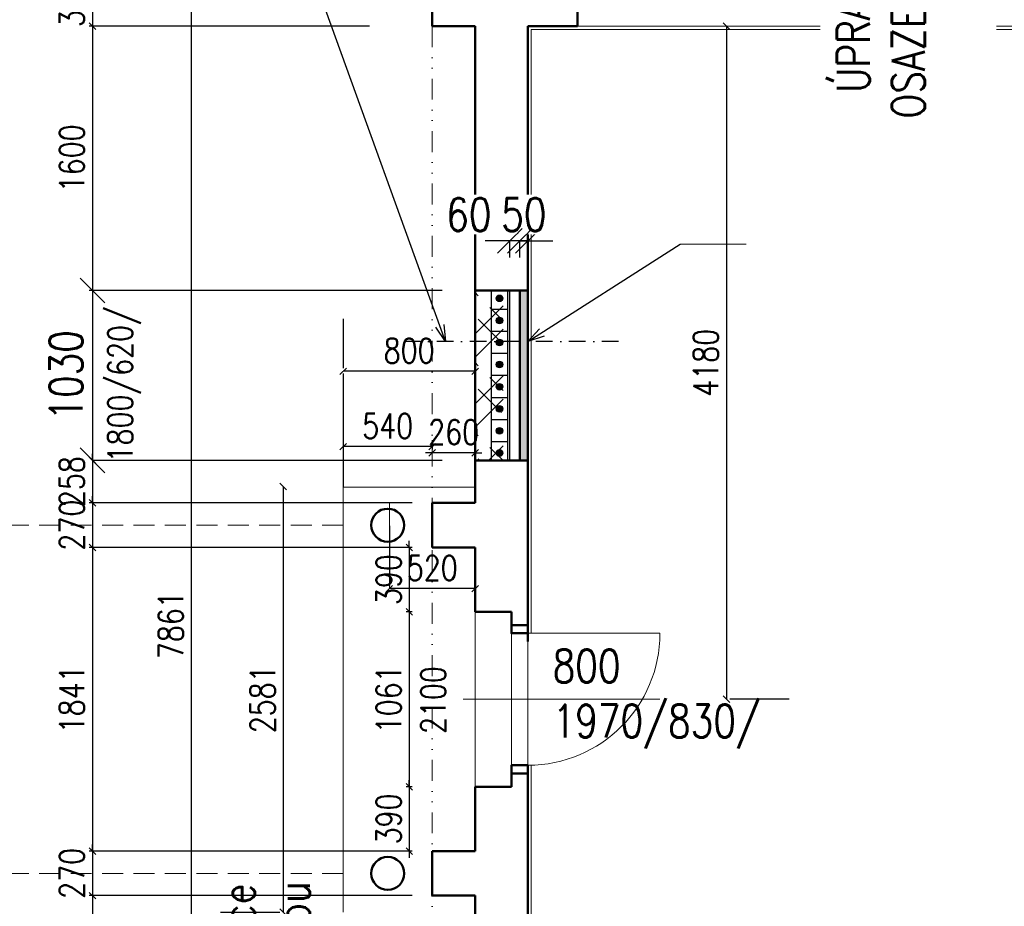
# Model space of a CAD drawing. Header units: millimetres. Extents: x -238874 to 551972, y -298952 to 658415.
# Tile 118 of 256: x 32308 to 38274, y 57245 to 62620. Entities that reach past the tile are written whole.
import ezdxf

# ---------------------------------------------------------------- set-up
doc = ezdxf.new("R2010")
doc.units = ezdxf.units.MM
doc.header["$LTSCALE"] = 20
for name, pattern in [('DASHDOT', [1, 0.5, -0.25, 0, -0.25]), ('DIVIDE2', [15.875, 6.35, -3.175, 0, -3.175, 0, -3.175]), ('HIDDEN', [9.525, 6.35, -3.175])]:
    doc.linetypes.add(name, pattern=pattern)
for name, color, linetype in [('00_HEDVIKA _KRESBA', 1, 'Continuous'), ('CZ', 255, 'Continuous'), ('KOTY', 8, 'Continuous')]:
    doc.layers.add(name, color=color, linetype=linetype)
doc.layers.add('00_HEDVIKA_DEMOLICE', color=2, linetype='Continuous', lineweight=30, transparency=0.3)
for name, color, linetype, lineweight in [('00_HEDVIKA_OBRYS', 1, 'Continuous', 50), ('CKIZOLACE', 4, 'Continuous', 18), ('CKKOTY', 3, 'Continuous', 18), ('CKSTENY_SRAF', 8, 'Continuous', 18), ('CKTEXTY_MALE', 140, 'Continuous', 18), ('HEDVIKA_OKNA_PARAPET', 70, 'Continuous', 18), ('NOSNÉ', 8, 'Continuous', 50), ('PRUCHODY', 7, 'Continuous', 18)]:
    doc.layers.add(name, color=color, linetype=linetype, lineweight=lineweight)
doc.styles.add('SIMPLEX', font='SIMPLEX.shx', dxfattribs={"width": 0.8, "bigfont": 'CAD13.shx'})
doc.styles.get("Standard").update_dxf_attribs({"font": 'simplex.shx', "width": 0.8})
doc.linetypes.add('IZOLACE_TEPELNA_U', pattern='A,0.00254,-2.54,[216,CADKON.SHX,S=2.54,R=0,X=-2.54,Y=0],-15.24,[216,CADKON.SHX,S=2.54,R=180,X=2.54,Y=0],-2.54', length=20.32254)
doc.dimstyles.new('CADKON', dxfattribs={"dimscale": 100, "dimtxt": 2, "dimasz": 1.5, "dimexe": 0, "dimexo": 2, "dimgap": 0.6, "dimtad": 1, "dimrnd": 1, "dimtxsty": 'Standard', "dimblk1": 'OBLIQUE', "dimblk2": 'OBLIQUE', "dimsah": 1, "dimcen": 2.5, "dimadec": 1, "dimazin": 2, "dimtfac": 1, "dimtix": 1, "dimtmove": 2, "dimatfit": 3, "dimldrblk": 'OPEN30', "dimfxl": 5, "dimtfill": 1, "dimtolj": 1, "dimarcsym": 0})
doc.dimstyles.new('CKA', dxfattribs={"dimtxt": 200, "dimasz": 40, "dimexe": 20, "dimexo": 0.2, "dimgap": 50, "dimtad": 1, "dimdec": 0, "dimrnd": 1, "dimzin": 0, "dimdsep": 46, "dimtxsty": 'Standard', "dimblk1": 'OBLIQUE', "dimblk2": 'OBLIQUE', "dimsah": 1, "dimcen": 0.09, "dimclrd": 253, "dimclre": 253, "dimclrt": 253, "dimadec": 0, "dimazin": 0, "dimtfac": 1, "dimtdec": 0, "dimtix": 1, "dimtmove": 2, "dimatfit": 3, "dimfxl": 1, "dimtolj": 1, "dimtzin": 0, "dimarcsym": 0})

# ---------------------------------------------------------------- blocks, each defined once
blk = doc.blocks.new('_OBLIQUE')
at = {"color": 0, "linetype": 'ByBlock'}
blk.add_line((-0.5, -0.5), (0.5, 0.5), dxfattribs=at)
blk = doc.blocks.new('*D703')
at = {"layer": 'DEFPOINTS', "color": 0, "transparency": 16777216}
for p in [(33538, 72340), (31560.3, 45270), (33538, 45270)]:
    blk.add_point(p, dxfattribs=at)
at = {"layer": 'KOTY', "lineweight": -2, "transparency": 16777216}
for p, q in [((31560.3, 72340), (31560.3, 45270)), ((33157.2, 45270), (31540.3, 45270))]:
    blk.add_line(p, q, dxfattribs=at)
at = {"layer": 'KOTY', "lineweight": -2, "transparency": 16777216, "xscale": 40, "yscale": 40, "zscale": 40}
for p, rotation in [((31560.3, 72340), 90), ((31560.3, 45270), 270)]:
    blk.add_blockref('_OBLIQUE', p, dxfattribs=dict(at, rotation=rotation))
at = {"layer": 'KOTY', "transparency": 16777216, "insert": (31435.3, 58805), "char_height": 150, "attachment_point": 5, "rotation": 90, "style": 'SIMPLEX'}
blk.add_mtext('\\A1;27070', dxfattribs=at)
blk = doc.blocks.new('*D737')
at = {"layer": 'DEFPOINTS', "color": 0, "transparency": 16777216}
for p in [(33349, 62880), (34808, 62880), (34808, 55018.6)]:
    blk.add_point(p, dxfattribs=at)
at = {"layer": 'KOTY', "lineweight": -2, "transparency": 16777216}
for p, q in [((34427.2, 62880), (33329, 62880)), ((33349, 55018.6), (33349, 62880))]:
    blk.add_line(p, q, dxfattribs=at)
at = {"layer": 'KOTY', "lineweight": -2, "transparency": 16777216, "xscale": 40, "yscale": 40, "zscale": 40}
for p, rotation in [((33349, 62880), 90), ((33349, 55018.6), 270)]:
    blk.add_blockref('_OBLIQUE', p, dxfattribs=dict(at, rotation=rotation))
at = {"layer": 'KOTY', "transparency": 16777216, "insert": (33224, 58949.3), "char_height": 150, "attachment_point": 5, "rotation": 90, "style": 'SIMPLEX'}
blk.add_mtext('\\A1;7861', dxfattribs=at)
blk = doc.blocks.new('*D793')
at = {"layer": 'DEFPOINTS', "color": 0, "transparency": 16777216}
for p in [(36590.8, 62580), (36590.8, 58500), (36590.8, 58500)]:
    blk.add_point(p, dxfattribs=at)
at = {"layer": 'KOTY', "lineweight": -2, "transparency": 16777216}
for p, q in [((36590.8, 62580), (36590.8, 58500)), ((36971.6, 58500), (36610.8, 58500))]:
    blk.add_line(p, q, dxfattribs=at)
at = {"layer": 'KOTY', "lineweight": -2, "transparency": 16777216, "xscale": 40, "yscale": 40, "zscale": 40}
for p, rotation in [((36590.8, 62580), 90), ((36590.8, 58500), 270)]:
    blk.add_blockref('_OBLIQUE', p, dxfattribs=dict(at, rotation=rotation))
at = {"layer": 'KOTY', "transparency": 16777216, "insert": (36465.8, 60540), "char_height": 150, "attachment_point": 5, "rotation": 90, "style": 'SIMPLEX'}
blk.add_mtext('\\A1;4180', dxfattribs=at)
blk = doc.blocks.new('*D794')
at = {"layer": 'DEFPOINTS', "color": 0, "transparency": 16777216}
for p in [(34808, 62580), (32749.3, 60978.6), (34808, 60978.6)]:
    blk.add_point(p, dxfattribs=at)
at = {"layer": 'KOTY', "lineweight": -2, "transparency": 16777216}
for p, q in [((32749.3, 62580), (32749.3, 60978.6)), ((34427.2, 60978.6), (32729.3, 60978.6))]:
    blk.add_line(p, q, dxfattribs=at)
at = {"layer": 'KOTY', "lineweight": -2, "transparency": 16777216, "xscale": 40, "yscale": 40, "zscale": 40}
for p, rotation in [((32749.3, 62580), 90), ((32749.3, 60978.6), 270)]:
    blk.add_blockref('_OBLIQUE', p, dxfattribs=dict(at, rotation=rotation))
at = {"layer": 'KOTY', "transparency": 16777216, "insert": (32624.3, 61779.3), "char_height": 150, "attachment_point": 5, "rotation": 90, "style": 'SIMPLEX'}
blk.add_mtext('\\A1;1600', dxfattribs=at)
blk = doc.blocks.new('*D795')
at = {"layer": 'DEFPOINTS', "color": 0, "transparency": 16777216}
for p in [(35068, 57969.6), (34669, 57579.6), (35068, 57579.6)]:
    blk.add_point(p, dxfattribs=at)
at = {"layer": 'KOTY', "lineweight": -2, "transparency": 16777216}
for p, q in [((34669, 57969.6), (34669, 58009.6)), ((34669, 57969.6), (34669, 57579.6)), ((34687.2, 57579.6), (34649, 57579.6)), ((34669, 57579.6), (34669, 57539.6))]:
    blk.add_line(p, q, dxfattribs=at)
at = {"layer": 'KOTY', "lineweight": -2, "transparency": 16777216, "xscale": 40, "yscale": 40, "zscale": 40}
for p, rotation in [((34669, 57969.6), 270), ((34669, 57579.6), 90)]:
    blk.add_blockref('_OBLIQUE', p, dxfattribs=dict(at, rotation=rotation))
at = {"layer": 'KOTY', "transparency": 16777216, "insert": (34544, 57774.6), "char_height": 150, "attachment_point": 5, "rotation": 90, "style": 'SIMPLEX'}
blk.add_mtext('\\A1;390', dxfattribs=at)
blk = doc.blocks.new('*D796')
at = {"layer": 'DEFPOINTS', "color": 0, "transparency": 16777216}
for p in [(35068, 59030.5), (34669, 57969.6), (35068, 57969.6)]:
    blk.add_point(p, dxfattribs=at)
at = {"layer": 'KOTY', "lineweight": -2, "transparency": 16777216}
for p, q in [((34669, 59030.5), (34669, 57969.6)), ((34687.2, 57969.6), (34649, 57969.6))]:
    blk.add_line(p, q, dxfattribs=at)
at = {"layer": 'KOTY', "lineweight": -2, "transparency": 16777216, "xscale": 40, "yscale": 40, "zscale": 40}
for p, rotation in [((34669, 59030.5), 90), ((34669, 57969.6), 270)]:
    blk.add_blockref('_OBLIQUE', p, dxfattribs=dict(at, rotation=rotation))
at = {"layer": 'KOTY', "transparency": 16777216, "insert": (34544, 58500), "char_height": 150, "attachment_point": 5, "rotation": 90, "style": 'SIMPLEX'}
blk.add_mtext('\\A1;1061', dxfattribs=at)
blk = doc.blocks.new('*D797')
at = {"layer": 'DEFPOINTS', "color": 0, "transparency": 16777216}
for p in [(35068, 59420.5), (34669, 59030.5), (35068, 59030.5)]:
    blk.add_point(p, dxfattribs=at)
at = {"layer": 'KOTY', "lineweight": -2, "transparency": 16777216}
for p, q in [((34669, 59420.5), (34669, 59460.5)), ((34669, 59420.5), (34669, 59030.5)), ((34687.2, 59030.5), (34649, 59030.5)), ((34669, 59030.5), (34669, 58990.5))]:
    blk.add_line(p, q, dxfattribs=at)
at = {"layer": 'KOTY', "lineweight": -2, "transparency": 16777216, "xscale": 40, "yscale": 40, "zscale": 40}
for p, rotation in [((34669, 59420.5), 270), ((34669, 59030.5), 90)]:
    blk.add_blockref('_OBLIQUE', p, dxfattribs=dict(at, rotation=rotation))
at = {"layer": 'KOTY', "transparency": 16777216, "insert": (34544, 59225.5), "char_height": 150, "attachment_point": 5, "rotation": 90, "style": 'SIMPLEX'}
blk.add_mtext('\\A1;390', dxfattribs=at)
blk = doc.blocks.new('*D798')
at = {"layer": 'DEFPOINTS', "color": 0, "transparency": 16777216}
for p in [(34445.3, 59790.5), (33905.3, 57209.6), (33905.3, 57209.6)]:
    blk.add_point(p, dxfattribs=at)
at = {"layer": 'KOTY', "lineweight": -2, "transparency": 16777216}
for p, q in [((33905.3, 59790.5), (33905.3, 57209.6)), ((33524.5, 57209.6), (33885.3, 57209.6))]:
    blk.add_line(p, q, dxfattribs=at)
at = {"layer": 'KOTY', "lineweight": -2, "transparency": 16777216, "xscale": 40, "yscale": 40, "zscale": 40}
for p, rotation in [((33905.3, 59790.5), 90), ((33905.3, 57209.6), 270)]:
    blk.add_blockref('_OBLIQUE', p, dxfattribs=dict(at, rotation=rotation))
at = {"layer": 'KOTY', "transparency": 16777216, "insert": (33780.3, 58500), "char_height": 150, "attachment_point": 5, "rotation": 90, "style": 'SIMPLEX'}
blk.add_mtext('\\A1;2581', dxfattribs=at)
blk = doc.blocks.new('*D799')
at = {"layer": 'DEFPOINTS', "color": 0, "transparency": 16777216}
for p in [(34548, 59170.7), (34548, 59170.7), (35068, 59170.7)]:
    blk.add_point(p, dxfattribs=at)
at = {"layer": 'KOTY', "lineweight": -2, "transparency": 16777216}
for p, q in [((34548, 59551.5), (34548, 59190.7)), ((35068, 59170.7), (34548, 59170.7))]:
    blk.add_line(p, q, dxfattribs=at)
at = {"layer": 'KOTY', "lineweight": -2, "transparency": 16777216, "xscale": 40, "yscale": 40, "zscale": 40, "rotation": 180}
blk.add_blockref('_OBLIQUE', (34548, 59170.7), dxfattribs=at)
at = {"layer": 'KOTY', "lineweight": -2, "transparency": 16777216, "xscale": 40, "yscale": 40, "zscale": 40}
blk.add_blockref('_OBLIQUE', (35068, 59170.7), dxfattribs=at)
at = {"layer": 'KOTY', "transparency": 16777216, "insert": (34808, 59295.7), "char_height": 150, "attachment_point": 5, "style": 'SIMPLEX'}
blk.add_mtext('\\A1;520', dxfattribs=at)
blk = doc.blocks.new('*D800')
at = {"layer": 'DEFPOINTS', "color": 0, "transparency": 16777216}
for p in [(34268, 60031.6), (34268, 59790.5), (34808, 59690.5)]:
    blk.add_point(p, dxfattribs=at)
at = {"layer": 'KOTY', "lineweight": -2, "transparency": 16777216}
for p, q in [((34268, 60171.2), (34268, 60051.6)), ((34808, 60031.6), (34268, 60031.6))]:
    blk.add_line(p, q, dxfattribs=at)
at = {"layer": 'KOTY', "lineweight": -2, "transparency": 16777216, "xscale": 40, "yscale": 40, "zscale": 40, "rotation": 180}
blk.add_blockref('_OBLIQUE', (34268, 60031.6), dxfattribs=at)
at = {"layer": 'KOTY', "lineweight": -2, "transparency": 16777216, "xscale": 40, "yscale": 40, "zscale": 40}
blk.add_blockref('_OBLIQUE', (34808, 60031.6), dxfattribs=at)
at = {"layer": 'KOTY', "transparency": 16777216, "insert": (34538, 60156.6), "char_height": 150, "attachment_point": 5, "style": 'SIMPLEX'}
blk.add_mtext('\\A1;540', dxfattribs=at)
blk = doc.blocks.new('*D801')
at = {"layer": 'DEFPOINTS', "color": 0, "transparency": 16777216}
for p in [(34808, 59994.5), (34808, 59690.5), (35068, 59690.5)]:
    blk.add_point(p, dxfattribs=at)
at = {"layer": 'KOTY', "lineweight": -2, "transparency": 16777216}
for p, q in [((34808, 60071.2), (34808, 60014.5)), ((34808, 59994.5), (34768, 59994.5)), ((35068, 59994.5), (34808, 59994.5)), ((35068, 59994.5), (35108, 59994.5))]:
    blk.add_line(p, q, dxfattribs=at)
at = {"layer": 'KOTY', "lineweight": -2, "transparency": 16777216, "xscale": 40, "yscale": 40, "zscale": 40}
blk.add_blockref('_OBLIQUE', (34808, 59994.5), dxfattribs=at)
at = {"layer": 'KOTY', "lineweight": -2, "transparency": 16777216, "xscale": 40, "yscale": 40, "zscale": 40, "rotation": 180}
blk.add_blockref('_OBLIQUE', (35068, 59994.5), dxfattribs=at)
at = {"layer": 'KOTY', "transparency": 16777216, "insert": (34938, 60119.5), "char_height": 150, "attachment_point": 5, "style": 'SIMPLEX'}
blk.add_mtext('\\A1;260', dxfattribs=at)
blk = doc.blocks.new('*D802')
at = {"layer": 'DEFPOINTS', "color": 0, "transparency": 16777216}
for p in [(34268, 60488.2), (34268, 60425.3), (35068, 60388.2)]:
    blk.add_point(p, dxfattribs=at)
at = {"layer": 'KOTY', "lineweight": -2, "transparency": 16777216}
for p, q in [((34268, 60806.1), (34268, 60508.2)), ((35068, 60488.2), (34268, 60488.2))]:
    blk.add_line(p, q, dxfattribs=at)
at = {"layer": 'KOTY', "lineweight": -2, "transparency": 16777216, "xscale": 40, "yscale": 40, "zscale": 40, "rotation": 180}
blk.add_blockref('_OBLIQUE', (34268, 60488.2), dxfattribs=at)
at = {"layer": 'KOTY', "lineweight": -2, "transparency": 16777216, "xscale": 40, "yscale": 40, "zscale": 40}
blk.add_blockref('_OBLIQUE', (35068, 60488.2), dxfattribs=at)
at = {"layer": 'KOTY', "transparency": 16777216, "insert": (34668, 60613.2), "char_height": 150, "attachment_point": 5, "style": 'SIMPLEX'}
blk.add_mtext('\\A1;800', dxfattribs=at)
blk = doc.blocks.new('*D803')
at = {"layer": 'CKKOTY', "color": 0, "lineweight": -2, "transparency": 16777216}
for p, q in [((34868, 60978.6), (32749.3, 60978.6)), ((32749.3, 60978.6), (32749.3, 59948.6)), ((34868, 59948.6), (32749.3, 59948.6))]:
    blk.add_line(p, q, dxfattribs=at)
at = {"layer": 'DEFPOINTS', "color": 0, "transparency": 16777216}
for p in [(35068, 60978.6), (32749.3, 59948.6), (35068, 59948.6)]:
    blk.add_point(p, dxfattribs=at)
at = {"layer": 'CKKOTY', "color": 0, "lineweight": -2, "transparency": 16777216, "xscale": 150, "yscale": 150, "zscale": 150}
for p, rotation in [((32749.3, 60978.6), 90), ((32749.3, 59948.6), 270)]:
    blk.add_blockref('_OBLIQUE', p, dxfattribs=dict(at, rotation=rotation))
at = {"layer": 'CKKOTY', "color": 0, "transparency": 16777216, "insert": (32589.3, 60463.6), "char_height": 200, "attachment_point": 5, "rotation": 90, "bg_fill": 3, "box_fill_scale": 1.1, "bg_fill_color": 256, "bg_fill_true_color": 13158600, "bg_fill_transparency": 0}
blk.add_mtext('\\A1;1030', dxfattribs=at)
blk = doc.blocks.new('_Open30')
at = {"color": 0, "lineweight": -2}
for p, q in [((-1, 0.268), (0, 0)), ((0, 0), (-1, -0.268)), ((0, 0), (-1, 0))]:
    blk.add_line(p, q, dxfattribs=at)
blk = doc.blocks.new('*D804')
at = {"layer": 'DEFPOINTS', "color": 0, "transparency": 16777216}
for p in [(35068, 59948.6), (32749.3, 59690.5), (35068, 59690.5)]:
    blk.add_point(p, dxfattribs=at)
at = {"layer": 'KOTY', "lineweight": -2, "transparency": 16777216}
for p, q in [((32749.3, 59948.6), (32749.3, 59988.6)), ((32749.3, 59948.6), (32749.3, 59690.5)), ((34687.2, 59690.5), (32729.3, 59690.5)), ((32749.3, 59690.5), (32749.3, 59650.5))]:
    blk.add_line(p, q, dxfattribs=at)
at = {"layer": 'KOTY', "lineweight": -2, "transparency": 16777216, "xscale": 40, "yscale": 40, "zscale": 40}
for p, rotation in [((32749.3, 59948.6), 270), ((32749.3, 59690.5), 90)]:
    blk.add_blockref('_OBLIQUE', p, dxfattribs=dict(at, rotation=rotation))
at = {"layer": 'KOTY', "transparency": 16777216, "insert": (32624.3, 59819.5), "char_height": 150, "attachment_point": 5, "rotation": 90, "style": 'SIMPLEX'}
blk.add_mtext('\\A1;258', dxfattribs=at)
blk = doc.blocks.new('*D805')
at = {"layer": 'DEFPOINTS', "color": 0, "transparency": 16777216}
for p in [(35068, 59690.5), (32749.3, 59420.5), (35068, 59420.5)]:
    blk.add_point(p, dxfattribs=at)
at = {"layer": 'KOTY', "lineweight": -2, "transparency": 16777216}
for p, q in [((32749.3, 59690.5), (32749.3, 59730.5)), ((32749.3, 59690.5), (32749.3, 59420.5)), ((34687.2, 59420.5), (32729.3, 59420.5)), ((32749.3, 59420.5), (32749.3, 59380.5))]:
    blk.add_line(p, q, dxfattribs=at)
at = {"layer": 'KOTY', "lineweight": -2, "transparency": 16777216, "xscale": 40, "yscale": 40, "zscale": 40}
for p, rotation in [((32749.3, 59690.5), 270), ((32749.3, 59420.5), 90)]:
    blk.add_blockref('_OBLIQUE', p, dxfattribs=dict(at, rotation=rotation))
at = {"layer": 'KOTY', "transparency": 16777216, "insert": (32624.3, 59555.5), "char_height": 150, "attachment_point": 5, "rotation": 90, "style": 'SIMPLEX'}
blk.add_mtext('\\A1;270', dxfattribs=at)
blk = doc.blocks.new('*D806')
at = {"layer": 'DEFPOINTS', "color": 0, "transparency": 16777216}
for p in [(35068, 59420.5), (32749.3, 57579.6), (35068, 57579.6)]:
    blk.add_point(p, dxfattribs=at)
at = {"layer": 'KOTY', "lineweight": -2, "transparency": 16777216}
for p, q in [((32749.3, 59420.5), (32749.3, 57579.6)), ((34687.2, 57579.6), (32729.3, 57579.6))]:
    blk.add_line(p, q, dxfattribs=at)
at = {"layer": 'KOTY', "lineweight": -2, "transparency": 16777216, "xscale": 40, "yscale": 40, "zscale": 40}
for p, rotation in [((32749.3, 59420.5), 90), ((32749.3, 57579.6), 270)]:
    blk.add_blockref('_OBLIQUE', p, dxfattribs=dict(at, rotation=rotation))
at = {"layer": 'KOTY', "transparency": 16777216, "insert": (32624.3, 58500), "char_height": 150, "attachment_point": 5, "rotation": 90, "style": 'SIMPLEX'}
blk.add_mtext('\\A1;1841', dxfattribs=at)
blk = doc.blocks.new('*D807')
at = {"layer": 'DEFPOINTS', "color": 0, "transparency": 16777216}
for p in [(35068, 57579.6), (32749.3, 57309.6), (35068, 57309.6)]:
    blk.add_point(p, dxfattribs=at)
at = {"layer": 'KOTY', "lineweight": -2, "transparency": 16777216}
for p, q in [((32749.3, 57579.6), (32749.3, 57619.6)), ((32749.3, 57579.6), (32749.3, 57309.6)), ((34687.2, 57309.6), (32729.3, 57309.6)), ((32749.3, 57309.6), (32749.3, 57269.6))]:
    blk.add_line(p, q, dxfattribs=at)
at = {"layer": 'KOTY', "lineweight": -2, "transparency": 16777216, "xscale": 40, "yscale": 40, "zscale": 40}
for p, rotation in [((32749.3, 57579.6), 270), ((32749.3, 57309.6), 90)]:
    blk.add_blockref('_OBLIQUE', p, dxfattribs=dict(at, rotation=rotation))
at = {"layer": 'KOTY', "transparency": 16777216, "insert": (32624.3, 57444.6), "char_height": 150, "attachment_point": 5, "rotation": 90, "style": 'SIMPLEX'}
blk.add_mtext('\\A1;270', dxfattribs=at)
blk = doc.blocks.new('*D808')
at = {"layer": 'DEFPOINTS', "color": 0, "transparency": 16777216}
for p in [(35068, 57309.6), (32749.3, 56748.6), (35068, 56748.6)]:
    blk.add_point(p, dxfattribs=at)
at = {"layer": 'KOTY', "lineweight": -2, "transparency": 16777216}
for p, q in [((32749.3, 57309.6), (32749.3, 56748.6)), ((34687.2, 56748.6), (32729.3, 56748.6))]:
    blk.add_line(p, q, dxfattribs=at)
at = {"layer": 'KOTY', "lineweight": -2, "transparency": 16777216, "xscale": 40, "yscale": 40, "zscale": 40}
for p, rotation in [((32749.3, 57309.6), 90), ((32749.3, 56748.6), 270)]:
    blk.add_blockref('_OBLIQUE', p, dxfattribs=dict(at, rotation=rotation))
at = {"layer": 'KOTY', "transparency": 16777216, "insert": (32624.3, 57029.1), "char_height": 150, "attachment_point": 5, "rotation": 90, "style": 'SIMPLEX'}
blk.add_mtext('\\A1;561', dxfattribs=at)
blk = doc.blocks.new('*D811')
at = {"layer": 'DEFPOINTS', "color": 0, "transparency": 16777216}
for p in [(34808, 64611.2), (34808, 62386.9), (35068, 62386.9)]:
    blk.add_point(p, dxfattribs=at)
at = {"layer": 'KOTY', "lineweight": -2, "transparency": 16777216}
for p, q in [((34808, 62767.7), (34808, 64631.2)), ((34808, 64611.2), (34768, 64611.2)), ((35068, 64611.2), (34808, 64611.2)), ((35068, 64611.2), (35108, 64611.2))]:
    blk.add_line(p, q, dxfattribs=at)
at = {"layer": 'KOTY', "lineweight": -2, "transparency": 16777216, "xscale": 40, "yscale": 40, "zscale": 40}
blk.add_blockref('_OBLIQUE', (34808, 64611.2), dxfattribs=at)
at = {"layer": 'KOTY', "lineweight": -2, "transparency": 16777216, "xscale": 40, "yscale": 40, "zscale": 40, "rotation": 180}
blk.add_blockref('_OBLIQUE', (35068, 64611.2), dxfattribs=at)
at = {"layer": 'KOTY', "transparency": 16777216, "insert": (34938, 64736.2), "char_height": 150, "attachment_point": 5, "style": 'SIMPLEX'}
blk.add_mtext('\\A1;260', dxfattribs=at)
blk = doc.blocks.new('*D812')
at = {"layer": 'DEFPOINTS', "color": 0, "transparency": 16777216}
for p in [(35068, 62880), (32749.3, 62580), (34808, 62580)]:
    blk.add_point(p, dxfattribs=at)
at = {"layer": 'KOTY', "lineweight": -2, "transparency": 16777216}
for p, q in [((32749.3, 62880), (32749.3, 62920)), ((32749.3, 62880), (32749.3, 62580)), ((34427.2, 62580), (32729.3, 62580)), ((32749.3, 62580), (32749.3, 62540))]:
    blk.add_line(p, q, dxfattribs=at)
at = {"layer": 'KOTY', "lineweight": -2, "transparency": 16777216, "xscale": 40, "yscale": 40, "zscale": 40}
for p, rotation in [((32749.3, 62880), 270), ((32749.3, 62580), 90)]:
    blk.add_blockref('_OBLIQUE', p, dxfattribs=dict(at, rotation=rotation))
at = {"layer": 'KOTY', "transparency": 16777216, "insert": (32624.3, 62730), "char_height": 150, "attachment_point": 5, "rotation": 90, "style": 'SIMPLEX'}
blk.add_mtext('\\A1;300', dxfattribs=at)
blk = doc.blocks.new('*D3395')
at = {"layer": 'CKKOTY', "color": 0, "lineweight": -2, "transparency": 16777216}
for p, q in [((35338, 61278.6), (35188, 61278.6)), ((35338, 61178.6), (35338, 61278.6)), ((35388, 61278.6), (35338, 61278.6)), ((35388, 61178.6), (35388, 61278.6)), ((35388, 61278.6), (35538, 61278.6))]:
    blk.add_line(p, q, dxfattribs=at)
at = {"layer": 'DEFPOINTS', "color": 0, "transparency": 16777216}
for p in [(35338, 61278.6), (35338, 60978.6), (35388, 60978.6)]:
    blk.add_point(p, dxfattribs=at)
at = {"layer": 'CKKOTY', "color": 0, "lineweight": -2, "transparency": 16777216, "xscale": 150, "yscale": 150, "zscale": 150}
blk.add_blockref('_OBLIQUE', (35338, 61278.6), dxfattribs=at)
at = {"layer": 'CKKOTY', "color": 0, "lineweight": -2, "transparency": 16777216, "xscale": 150, "yscale": 150, "zscale": 150, "rotation": 180}
blk.add_blockref('_OBLIQUE', (35388, 61278.6), dxfattribs=at)
at = {"layer": 'CKKOTY', "color": 0, "transparency": 16777216, "insert": (35363, 61438.6), "char_height": 200, "attachment_point": 5, "bg_fill": 3, "box_fill_scale": 1.1, "bg_fill_color": 256, "bg_fill_true_color": 13158600, "bg_fill_transparency": 0}
blk.add_mtext('\\A1;50', dxfattribs=at)
blk = doc.blocks.new('*D3396')
at = {"layer": 'CKKOTY', "color": 0, "lineweight": -2, "transparency": 16777216}
for p, q in [((35278, 61278.6), (35128, 61278.6)), ((35278, 61178.6), (35278, 61278.6)), ((35338, 61278.6), (35278, 61278.6)), ((35338, 61178.6), (35338, 61278.6)), ((35338, 61278.6), (35488, 61278.6))]:
    blk.add_line(p, q, dxfattribs=at)
at = {"layer": 'DEFPOINTS', "color": 0, "transparency": 16777216}
for p in [(35278, 61278.6), (35278, 60978.6), (35338, 60978.6)]:
    blk.add_point(p, dxfattribs=at)
at = {"layer": 'CKKOTY', "color": 0, "lineweight": -2, "transparency": 16777216, "xscale": 150, "yscale": 150, "zscale": 150}
blk.add_blockref('_OBLIQUE', (35278, 61278.6), dxfattribs=at)
at = {"layer": 'CKKOTY', "color": 0, "lineweight": -2, "transparency": 16777216, "xscale": 150, "yscale": 150, "zscale": 150, "rotation": 180}
blk.add_blockref('_OBLIQUE', (35338, 61278.6), dxfattribs=at)
at = {"layer": 'CKKOTY', "color": 0, "transparency": 16777216, "insert": (35029.6, 61438.6), "char_height": 200, "attachment_point": 5, "bg_fill": 3, "box_fill_scale": 1.1, "bg_fill_color": 256, "bg_fill_true_color": 13158600, "bg_fill_transparency": 0}
blk.add_mtext('\\A1;60', dxfattribs=at)

msp = doc.modelspace()

# ---------------------------------------------------------------- hatches: boundary and pattern name
at = {"layer": '00_HEDVIKA_DEMOLICE'}
for points in [[(35235.923, 60930.937, 1), (35195.923, 60930.937, 1)], [(35235.923, 60796.937, 1), (35195.923, 60796.937, 1)], [(35235.923, 60662.937, 1), (35195.923, 60662.937, 1)], [(35235.923, 60528.937, 1), (35195.923, 60528.937, 1)], [(35235.923, 60394.937, 1), (35195.923, 60394.937, 1)], [(35235.923, 60260.937, 1), (35195.923, 60260.937, 1)], [(35235.923, 60126.937, 1), (35195.923, 60126.937, 1)], [(35235.923, 59992.937, 1), (35195.923, 59992.937, 1)]]:
    msp.add_hatch(color=256, dxfattribs=at).paths.add_polyline_path(points)
at = {"layer": 'CKSTENY_SRAF'}
h = msp.add_hatch(color=256, dxfattribs=at)
h.dxf.hatch_style = 1
h.paths.add_polyline_path([(35387.962, 60978.555), (35337.962, 60978.555), (35337.962, 59948.555), (35387.962, 59948.555)])

# ---------------------------------------------------------------- linework, layer by layer
at = {"layer": '00_HEDVIKA _KRESBA'}
msp.add_line((35687.962, 84310.047), (35687.962, 62580.047), dxfattribs=at)
at = {"layer": '00_HEDVIKA_DEMOLICE'}
for p, q in [((35165.923, 59948.555), (35165.923, 60978.555)), ((35265.923, 59948.555), (35265.923, 60978.555)), ((35277.962, 59948.555), (35277.962, 60978.555)), ((35265.923, 60863.937), (35165.923, 60863.937)), ((35265.923, 60729.937), (35165.923, 60729.937)), ((35265.923, 60595.937), (35165.923, 60595.937)), ((35265.923, 60461.937), (35165.923, 60461.937)), ((35265.923, 60327.937), (35165.923, 60327.937)), ((35265.923, 60193.937), (35165.923, 60193.937)), ((35265.923, 60059.937), (35165.923, 60059.937))]:
    msp.add_line(p, q, dxfattribs=at)
for centre in [(35215.923, 60930.937), (35215.923, 60796.937), (35215.923, 60662.937), (35215.923, 60528.937), (35215.923, 60394.937), (35215.923, 60260.937), (35215.923, 60126.937), (35215.923, 59992.937)]:
    msp.add_circle(centre, 20, dxfattribs=at)
at = {"layer": '00_HEDVIKA_OBRYS'}
for p, q in [((35337.962, 60978.555), (35337.962, 59948.555)), ((35387.962, 60978.555), (35387.962, 59948.555))]:
    msp.add_line(p, q, dxfattribs=at)
msp.add_lwpolyline([(35277.962, 59948.555), (35387.962, 59948.555)], dxfattribs=at)
at = {"layer": 'CKTEXTY_MALE'}
msp.add_line((36309.847, 61259.702), (36709.847, 61259.668), dxfattribs=at)
at = {"layer": 'HEDVIKA_OKNA_PARAPET'}
msp.add_line((35067.962, 60978.555), (35067.962, 59948.555), dxfattribs=at)
at = {"layer": 'KOTY'}
msp.add_line((34267.962, 60475.345), (34267.962, 59785.696), dxfattribs=at)
at = {"layer": 'NOSNÉ'}
for p, q in [((35687.962, 63458.555), (35687.962, 62580.047)), ((34807.962, 62880.047), (34807.962, 62580.047)), ((35067.962, 62580.047), (34807.962, 62580.047)), ((35067.962, 62580.047), (34807.962, 62580.047)), ((35067.962, 62580.047), (35067.962, 60978.555)), ((35387.962, 60978.555), (35387.962, 62580.047)), ((35387.962, 62580.047), (35687.962, 62580.047)), ((35387.962, 60978.555), (35067.962, 60978.555)), ((35387.962, 59948.555), (35067.962, 59948.555)), ((35067.962, 59948.555), (35387.962, 59948.555)), ((35067.962, 59948.555), (35067.962, 59690.463)), ((35387.962, 58850.047), (35387.962, 59948.555)), ((35387.962, 59948.555), (35387.962, 59917.989)), ((34807.962, 59690.463), (34807.962, 59420.463)), ((34807.962, 59690.463), (35067.962, 59690.463)), ((34807.962, 59420.463), (35067.962, 59420.463)), ((35067.962, 59420.463), (35067.962, 59030.463)), ((35067.962, 59030.463), (35287.962, 59030.463)), ((35287.962, 59030.463), (35287.962, 58950.047)), ((35387.962, 58900.047), (35287.962, 58900.047)), ((35387.962, 58100.047), (35287.962, 58100.047)), ((35387.962, 58050.047), (35387.962, 58100.047)), ((35287.962, 57969.632), (35287.962, 58050.047)), ((35387.962, 58050.047), (35287.962, 58050.047)), ((35387.962, 58050.047), (35387.962, 56748.555)), ((35067.962, 57579.632), (35067.962, 57969.632)), ((35067.962, 57969.632), (35287.962, 57969.632)), ((35067.962, 57969.632), (35067.962, 57579.632)), ((34807.962, 57309.632), (34807.962, 57579.632)), ((34807.962, 57579.632), (35067.962, 57579.632)), ((34807.962, 57309.632), (35067.962, 57309.632)), ((35067.962, 57309.632), (35067.962, 56748.555))]:
    msp.add_line(p, q, dxfattribs=at)
for points in [[(35387.962, 58900.047), (35287.962, 58900.047), (35287.962, 58950.047), (35387.962, 58950.047)], [(35387.962, 58050.047), (35287.962, 58050.047), (35287.962, 58100.047), (35387.962, 58100.047)]]:
    msp.add_lwpolyline(points, close=True, dxfattribs=at)
for centre in [(34537.962, 59555.463), (34537.962, 57444.632)]:
    msp.add_circle(centre, 100, dxfattribs=at)
at = {"layer": 'PRUCHODY', "linetype": 'DIVIDE2'}
msp.add_line((34807.962, 62580.047), (34807.962, 55318.555), dxfattribs=at)
at = {"layer": 'PRUCHODY'}
for p, q in [((35387.962, 62580.047), (39757.962, 62580.047)), ((35407.962, 58900.047), (35407.962, 62560.047)), ((35407.962, 62560.047), (39737.962, 62560.047)), ((35387.962, 59948.555), (35387.962, 60978.555)), ((35387.962, 59948.555), (35387.962, 60978.555)), ((35387.962, 59948.555), (35067.962, 59948.555)), ((35387.962, 59948.555), (35067.962, 59948.555)), ((34267.962, 59790.463), (34267.962, 57209.632)), ((34267.962, 59785.696), (35067.962, 59785.696)), ((34547.962, 59690.463), (34547.962, 59420.463)), ((34547.962, 59170.724), (34547.962, 59348.67)), ((35067.962, 57969.632), (35067.962, 59030.463)), ((35287.962, 58950.047), (35287.962, 58050.047)), ((35337.962, 58900.047), (36187.962, 58900.047)), ((35387.962, 58100.047), (35387.962, 58900.047)), ((34996.035, 58500.047), (36187.962, 58500.047)), ((35407.962, 48012.922), (35407.962, 58100.297))]:
    msp.add_line(p, q, dxfattribs=at)
at = {"layer": 'PRUCHODY', "linetype": 'HIDDEN'}
for p, q in [((34267.962, 59555.463), (27567.962, 59555.463)), ((34267.962, 57444.632), (27567.962, 57444.632))]:
    msp.add_line(p, q, dxfattribs=at)
at = {"layer": 'PRUCHODY'}
msp.add_arc((35387.962, 58900.047), 800, 270, 0, dxfattribs=at)

# ---------------------------------------------------------------- texts
at = {"layer": 'CKKOTY', "insert": (32842.524, 59935.923), "char_height": 150, "width": 955.5, "attachment_point": 1, "rotation": 90}
msp.add_mtext('1800/620/', dxfattribs=at)
at = {"layer": 'CKTEXTY_MALE', "insert": (41385.025, 61409.377), "char_height": 200, "width": 4464.73179, "attachment_point": 3, "bg_fill": 3, "box_fill_scale": 1.5, "bg_fill_color": 256, "bg_fill_transparency": 0}
msp.add_mtext('STÁVAJÍCÍ ODTAH ∅150MM', dxfattribs=at)
at = {"layer": 'CZ', "color": 7, "insert": (35537.353, 58801.316), "char_height": 200, "width": 921.6, "attachment_point": 1}
msp.add_mtext('800\\P1970/830/', dxfattribs=at)
at = {"layer": 'CZ', "color": 7, "insert": (33533.093, 56222.899), "char_height": 200, "width": 1535.9, "attachment_point": 1, "rotation": 90}
msp.add_mtext('konstrukce pod lávkou', dxfattribs=at)
at = {"layer": 'KOTY', "insert": (34739.144, 58289.276), "char_height": 150, "width": 1189.7, "attachment_point": 1, "rotation": 90}
msp.add_mtext('2100', dxfattribs=at)

# ---------------------------------------------------------------- dimensions: what is measured, and where the dimension line sits
at = {"layer": 'KOTY'}
for base, p1, p2, angle, text, picture, middle in [((31560.292, 45270.047), (33537.962, 72340.047), (33537.962, 45270.047), 90, '27070', '*D703', (31435.292, 58805.047)), ((32749.28, 62580.047), (35067.962, 62880.047), (34807.962, 62580.047), 90, '300', '*D812', (32624.28, 62730.047)), ((33349.049, 62880.047), (34807.962, 55018.555), (34807.962, 62880.047), 90, '7861', '*D737', (33224.049, 58949.301)), ((32749.28, 60978.555), (34807.962, 62580.047), (34807.962, 60978.555), 90, '1600', '*D794', (32624.28, 61779.301)), ((36590.806, 58500.047), (36590.806, 62580.047), (36590.806, 58500.047), 270, '4180', '*D793', (36465.806, 60540.047)), ((33905.265, 57209.632), (34445.265, 59790.463), (33905.265, 57209.632), 90, '2581', '*D798', (33780.265, 58500.047)), ((32749.28, 59420.463), (35067.962, 59690.463), (35067.962, 59420.463), 90, '270', '*D805', (32624.28, 59555.463)), ((32749.28, 57579.632), (35067.962, 59420.463), (35067.962, 57579.632), 90, '1841', '*D806', (32624.28, 58500.047)), ((34668.951, 59030.463), (35067.962, 59420.463), (35067.962, 59030.463), 90, '390', '*D797', (34543.951, 59225.463)), ((34668.951, 57969.632), (35067.962, 59030.463), (35067.962, 57969.632), 90, '1061', '*D796', (34543.951, 58500.047)), ((34668.951, 57579.632), (35067.962, 57969.632), (35067.962, 57579.632), 90, '390', '*D795', (34543.951, 57774.632)), ((32749.28, 57309.632), (35067.962, 57579.632), (35067.962, 57309.632), 90, '270', '*D807', (32624.28, 57444.632)), ((32749.28, 56748.555), (35067.962, 57309.632), (35067.962, 56748.555), 90, '561', '*D808', (32624.28, 57029.094))]:
    dim = msp.add_linear_dim(base=base, p1=p1, p2=p2, angle=angle, text=text, dimstyle='CKA', override={"dimtxt": 150, "dimexo": 380.774374, "dimtxsty": 'SIMPLEX', "dimse1": 1, "dimclrd": 256, "dimclre": 256, "dimclrt": 256}, dxfattribs=at)
    dim.commit()
    dim.dimension.update_dxf_attribs({"geometry": picture, "text_midpoint": middle})
for base, p1, p2, text, picture, middle in [((34807.962, 64611.204), (35067.962, 62386.879), (34807.962, 62386.879), '260', '*D811', (34937.962, 64736.204)), ((34267.962, 60488.22), (35067.962, 60388.22), (34267.962, 60425.345), '800', '*D802', (34667.962, 60613.22)), ((34267.962, 60031.648), (34807.962, 59690.463), (34267.962, 59790.463), '540', '*D800', (34537.962, 60156.648)), ((34807.962, 59994.523), (35067.962, 59690.463), (34807.962, 59690.463), '260', '*D801', (34937.962, 60119.523)), ((34547.962, 59170.724), (35067.962, 59170.724), (34547.962, 59170.724), '520', '*D799', (34807.962, 59295.724))]:
    dim = msp.add_linear_dim(base=base, p1=p1, p2=p2, text=text, dimstyle='CKA', override={"dimtxt": 150, "dimexo": 380.774374, "dimtxsty": 'SIMPLEX', "dimse1": 1, "dimclrd": 256, "dimclre": 256, "dimclrt": 256}, dxfattribs=at)
    dim.commit()
    dim.dimension.update_dxf_attribs({"geometry": picture, "text_midpoint": middle})

# ---------------------------------------------------------------- next in the draw order: texts
at = {"layer": 'CKTEXTY_MALE', "insert": (37259.667, 64235.586), "char_height": 200, "width": 2530.01668, "attachment_point": 3, "rotation": 90, "bg_fill": 3, "box_fill_scale": 1.5, "bg_fill_color": 256, "bg_fill_transparency": 0}
msp.add_mtext('ÚPRAVA OSTĚNÍ PO OSAZENÍ OKNA ŠTUK + VÝMALBA', dxfattribs=at)

# ---------------------------------------------------------------- next in the draw order: dimensions: what is measured, and where the dimension line sits
at = {"layer": 'CKKOTY'}
dim = msp.add_linear_dim(base=(35337.962, 61278.61), p1=(35387.962, 60978.555), p2=(35337.962, 60978.555), dimstyle='CADKON', dxfattribs=at)
dim.commit()
dim.dimension.update_dxf_attribs({"geometry": '*D3395', "text_midpoint": (35362.962, 61438.61)})
dim = msp.add_linear_dim(base=(32749.28, 59948.555), p1=(35067.962, 60978.555), p2=(35067.962, 59948.555), angle=90, text='1030', dimstyle='CADKON', dxfattribs=at)
dim.commit()
dim.dimension.update_dxf_attribs({"geometry": '*D803', "text_midpoint": (32589.28, 60463.555)})

# ---------------------------------------------------------------- next in the draw order: linework, layer by layer
at = {"layer": '00_HEDVIKA _KRESBA', "linetype": 'DASHDOT', "ltscale": 10}
msp.add_line((35936.5, 60670.034), (34625.721, 60670.034), dxfattribs=at)
at = {"layer": '00_HEDVIKA_OBRYS'}
msp.add_lwpolyline([(35067.962, 59948.555), (35387.962, 59948.555)], dxfattribs=at)

# ---------------------------------------------------------------- next in the draw order: dimensions: what is measured, and where the dimension line sits
at = {"layer": 'CKKOTY'}
dim = msp.add_linear_dim(base=(35277.962, 61278.61), p1=(35337.962, 60978.555), p2=(35277.962, 60978.555), dimstyle='CADKON', dxfattribs=at)
dim.commit()
dim.dimension.update_dxf_attribs({"geometry": '*D3396', "text_midpoint": (35029.586, 61438.61), "dimtype": 160})
at = {"layer": 'KOTY'}
dim = msp.add_linear_dim(base=(32749.28, 59690.463), p1=(35067.962, 59948.555), p2=(35067.962, 59690.463), angle=90, text='258', dimstyle='CKA', override={"dimtxt": 150, "dimexo": 380.774374, "dimtxsty": 'SIMPLEX', "dimse1": 1, "dimclrd": 256, "dimclre": 256, "dimclrt": 256}, dxfattribs=at)
dim.commit()
dim.dimension.update_dxf_attribs({"geometry": '*D804', "text_midpoint": (32624.28, 59819.509)})

# ---------------------------------------------------------------- next in the draw order: hatches: boundary and pattern name
at = {"layer": 'CKSTENY_SRAF'}
h = msp.add_hatch(dxfattribs=at)
h.set_pattern_fill('ZDIVO-PLYNOSILIK', color=256, scale=100)
h.set_pattern_definition([(45, (-42016.24, -323959.74), (-212.13203, 212.13203), []), (45, (-41874.8, -323959.74), (-212.13203, 212.13203), []), (135, (-41776.12, -323931.75), (-212.13203, -212.13203), [200, -100]), (135, (-41705.4, -323861.04), (-212.13203, -212.13203), [200, -100])])
h.paths.add_polyline_path([(35237.962, 60981.257), (35067.962, 60979.906), (35067.962, 59947.88), (35237.962, 59949.231)])

# ---------------------------------------------------------------- next in the draw order: linework, layer by layer
at = {"layer": '00_HEDVIKA_OBRYS'}
msp.add_line((35067.962, 60978.555), (35067.962, 59948.555), dxfattribs=at)
for points in [[(35067.962, 60978.555), (35387.962, 60978.555)], [(35277.962, 60978.555), (35387.962, 60978.555)]]:
    msp.add_lwpolyline(points, dxfattribs=at)
at = {"layer": 'CKIZOLACE', "linetype": 'IZOLACE_TEPELNA_U', "ltscale": 0.2}
msp.add_lwpolyline([(35277.962, 60978.555), (35277.962, 59948.555)], dxfattribs=at)

# ---------------------------------------------------------------- next in the draw order: leaders
at = {"layer": 'CKTEXTY_MALE'}
for points in [[(34887.962, 60670.034), (33983.966, 63173.613)], [(35387.962, 60670.034), (36309.847, 61259.702)]]:
    msp.add_leader(points, dimstyle='CADKON', override={"dimscale": 1, "dimasz": 100, "dimtih": 0, "dimtoh": 0, "dimrnd": 0, "dimclrd": 0, "dimtix": 0, "dimtofl": 0, "dimldrblk": 'Open30'}, dxfattribs=at)

doc.saveas('drawing.dxf')
